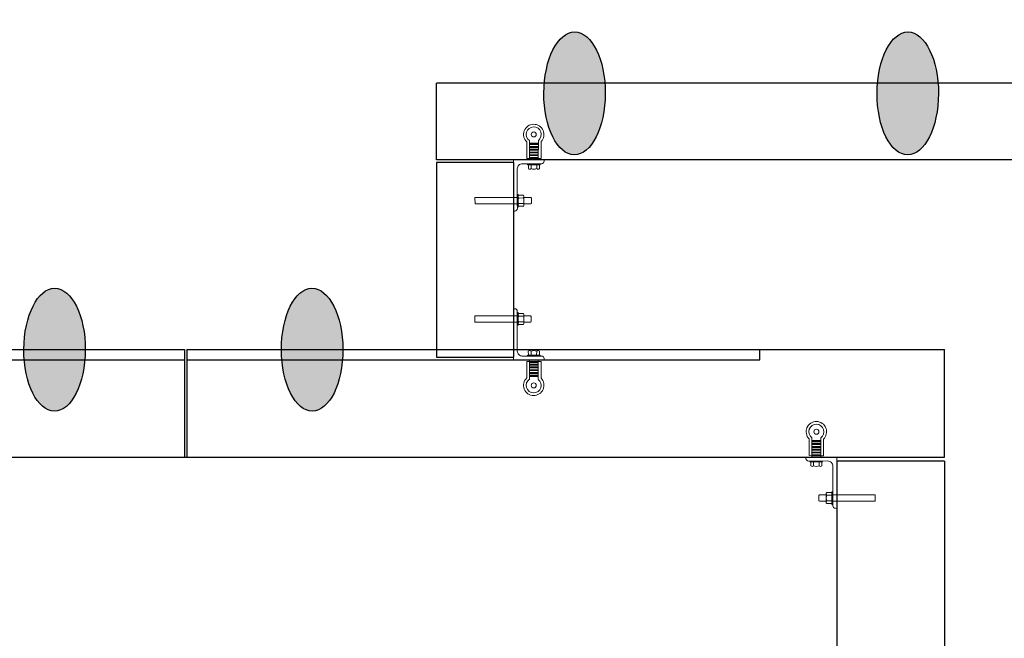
# Model space of a CAD drawing. Header units: feet. Extents: x 0 to 152508, y 0 to 59434.
# Tile 53 of 114: x 152364 to 152372, y 59286 to 59291. Entities that reach past the tile are written whole.
import ezdxf
from ezdxf import colors
from ezdxf.entities.mleader import LeaderData, LeaderLine
from ezdxf.math import Vec2, Vec3

# ---------------------------------------------------------------- set-up
doc = ezdxf.new("R2010")
doc.units = ezdxf.units.FT
doc.header["$LTSCALE"] = 0.1
doc.header["$MEASUREMENT"] = 0
for name, color, linetype, lineweight in [('Bridge plan$0$BR_P_Rail_Object', 251, 'Continuous', 30), ('Bridge plan$0$SC_Scratch10', 252, 'Continuous', 0), ('Bridge plan$0$VG_P_Cells', 252, 'Continuous', 13)]:
    doc.layers.add(name, color=color, linetype=linetype, lineweight=lineweight)
doc.layers.add('Trellis Base$0$L-ANNO-NOTE', color=30, linetype='Continuous')
doc.styles.add('Trellis Base$0$ARIAL', font='arial.ttf', dxfattribs={"width": 0.9})

# ---------------------------------------------------------------- blocks, each defined once
blk = doc.blocks.new('Bridge plan$0$INSIDE CORNER ATTACHMENT')
at = {"flags": 128}
for points in [[(1.28, 9.02), (1.48, 10.47)], [(-6.57, 10.13), (2.08, 8.9), (1.9, 7.59), (-6.76, 8.82), (-6.57, 10.13)], [(2.18, 9.57), (2.38, 9.55), (2.01, 6.95), (1.81, 6.98)], [(2.18, 9.57), (2.38, 9.55), (2.01, 6.95), (1.81, 6.98)], [(3.23, 7.34), (3.43, 8.78)], [(3.43, 8.71), (4.82, 8.52), (4.94, 8.39), (4.79, 7.32), (4.64, 7.2), (3.24, 7.4)], [(1.09, 7.71), (0, 0), (6.31, -0.89), (6.35, -0.64)], [(3.01, 0.37), (3.04, 0.57), (5.64, 0.2), (5.61, 0)], [(3.25, -0.77), (2.69, -0.69), (2.21, -4.07)], [(3.29, -0.47), (2.74, -4.4)], [(3.09, -1.92), (4.9, -2.17)], [(3.14, -1.53), (4.96, -1.78)], [(3.17, -1.36), (4.98, -1.62)], [(3.22, -0.97), (5.04, -1.23)], [(3.25, -0.77), (5.07, -1.03)], [(5.11, -0.72), (4.55, -4.7)], [(5.07, -1.03), (5.62, -1.11), (5.14, -4.54)], [(2.81, -3.87), (4.63, -4.13)], [(2.82, -3.79), (4.64, -4.04)], [(2.85, -3.62), (4.66, -3.88)], [(2.9, -3.23), (4.72, -3.49)], [(2.93, -3.03), (4.75, -3.29)], [(2.99, -2.64), (4.8, -2.9)], [(3.01, -2.48), (4.82, -2.73)], [(3.07, -2.09), (4.88, -2.34)]]:
    blk.add_lwpolyline(points, dxfattribs=at)
for points in [[(2.08, 8.9), (2.22, 9.82, 0.421903), (1.75, 10.43), (1.48, 10.47)], [(3.25, 9.23), (2.44, 9.34, 0.39919), (2.36, 8.78), (3.17, 8.67)], [(2.59, 9.32), (3.4, 9.21, -0.39919), (3.33, 8.65), (2.52, 8.76)], [(2.59, 9.32), (3.4, 9.21, -0.39919), (3.33, 8.65), (2.52, 8.76)], [(1.9, 7.59), (1.07, 1.7, 0.414214), (1.95, 0.52), (5.88, -0.03, -0.385788), (6.35, -0.64)], [(3.01, 7.52), (2.2, 7.64, 0.39919), (2.12, 7.08), (2.93, 6.97)], [(2.35, 7.62), (3.16, 7.5, -0.39919), (3.08, 6.94), (2.27, 7.06)], [(2.35, 7.62), (3.16, 7.5, -0.39919), (3.08, 6.94), (2.27, 7.06)], [(3.21, 0.54), (3.32, 1.35, -0.39919), (3.88, 1.27), (3.77, 0.46)], [(4.91, 0.3), (5.03, 1.11, -0.39919), (5.59, 1.03), (5.47, 0.22)]]:
    blk.add_lwpolyline(points, format="xyb", dxfattribs=at)
blk.add_circle((3.44, -5.8), 0.522)
for centre, radius, start, end in [((3.69, 8.01), 1.54, 149.8986, 194.0014), ((1.44, 8.33), 1.91, 334.3436, 9.5565), ((4.25, -0.22), 1.54, 59.8986, 104.0014), ((3.44, -5.8), 2.11, 125.329, 36.4259), ((3.44, -5.8), 1.56, 116.6428, 44.6933)]:
    blk.add_arc(centre, radius, start, end)
blk = doc.blocks.new('Bridge plan')
at = {"layer": 'Bridge plan$0$BR_P_Rail_Object', "lineweight": -3}
h = blk.add_hatch(color=256, dxfattribs=at)
edge = h.paths.add_edge_path()
edge.add_ellipse((1828107.7143, 711491.6027), major_axis=(0.0018, 0.5), ratio=0.5, start_angle=0, end_angle=360)
h = blk.add_hatch(color=256, dxfattribs=at)
edge = h.paths.add_edge_path()
edge.add_ellipse((1828110.4251, 711491.6027), major_axis=(0.0018, 0.5), ratio=0.5, start_angle=0, end_angle=360)
h = blk.add_hatch(color=256, dxfattribs=at)
edge = h.paths.add_edge_path()
edge.add_ellipse((1828103.484, 711489.5173), major_axis=(0.0018, 0.5), ratio=0.5, start_angle=0, end_angle=360)
h = blk.add_hatch(color=256, dxfattribs=at)
edge = h.paths.add_edge_path()
edge.add_ellipse((1828105.5793, 711489.5173), major_axis=(-0.0017, 0.5), ratio=0.5, start_angle=0, end_angle=360)
for centre, major_axis in [((1828107.7143, 711491.6027), (0.0018, 0.5)), ((1828110.4251, 711491.6027), (0.0018, 0.5)), ((1828103.484, 711489.5173), (0.0018, 0.5)), ((1828105.5793, 711489.5173), (-0.0017, 0.5))]:
    blk.add_ellipse(centre, major_axis=major_axis, ratio=0.5, dxfattribs=at)
at = {"layer": 'Bridge plan$0$SC_Scratch10', "lineweight": -3}
for p, q in [((1828109.2226, 711489.4342), (1828109.2226, 711489.5176)), ((1828104.5612, 711489.4342), (1828109.2226, 711489.4342))]:
    blk.add_line(p, q, dxfattribs=at)
at = {"layer": 'Bridge plan$0$SC_Scratch10', "lineweight": -3, "flags": 128}
blk.add_lwpolyline([(1828099.4483, 711489.4342), (1828104.5403, 711489.4342)], dxfattribs=at)
at = {"layer": 'Bridge plan$0$VG_P_Cells', "lineweight": -3}
for p, q in [((1828120.6631, 711491.6864), (1828106.5913, 711491.6864)), ((1828106.5913, 711491.0614), (1828106.5913, 711491.6864)), ((1828120.6631, 711491.0614), (1828106.5913, 711491.0614)), ((1828106.5913, 711491.0406), (1828106.5913, 711489.4551)), ((1828107.2163, 711491.0404), (1828106.5913, 711491.0404)), ((1828107.2163, 711491.0404), (1828107.2163, 711489.4551)), ((1828099.4483, 711489.5176), (1828104.5403, 711489.5176)), ((1828104.5403, 711489.5176), (1828104.5403, 711488.6426)), ((1828104.5612, 711489.5176), (1828110.7226, 711489.5176)), ((1828104.5612, 711489.5176), (1828104.5612, 711488.6426)), ((1828110.7226, 711488.6426), (1828110.7226, 711489.5176)), ((1828106.5913, 711489.4551), (1828107.2163, 711489.4551)), ((1828077.9371, 711488.6425), (1828110.7226, 711488.6426)), ((1828110.7226, 711488.611), (1828109.8476, 711488.6114)), ((1828109.8476, 711488.6114), (1828109.8476, 711482.1738)), ((1828110.7226, 711488.6114), (1828110.7226, 711482.1738))]:
    blk.add_line(p, q, dxfattribs=at)
at = {"layer": 'Bridge plan$0$SC_Scratch10', "lineweight": -3}
for p, xscale, yscale, zscale, rotation in [((1828107.2163, 711491.0614), 0.03936999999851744, -0.03936999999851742, 0.03936999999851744, 351.9495548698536), ((1828109.8476, 711488.6426), 0.03936999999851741, 0.03936999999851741, 0.03936999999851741, 188.0499833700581)]:
    blk.add_blockref('Bridge plan$0$INSIDE CORNER ATTACHMENT', p, dxfattribs=dict(at, xscale=xscale, yscale=yscale, zscale=zscale, rotation=rotation))
at = {"layer": 'Bridge plan$0$SC_Scratch10', "lineweight": -3, "extrusion": (0, 0, -1), "xscale": 0.03936999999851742, "yscale": -0.03936999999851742, "zscale": 0.03936999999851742, "rotation": 171.950999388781}
blk.add_blockref('Bridge plan$0$INSIDE CORNER ATTACHMENT', (-1828107.2162, 711489.4342), dxfattribs=at)
blk = doc.blocks.new('Trellis Base')
blk.add_blockref('Bridge plan', (-1675739.0633, -652201.2631))
at = {"layer": 'Trellis Base$0$L-ANNO-NOTE'}
ml = blk.add_multileader_mtext('Standard', dxfattribs=at)
ml.set_content('W. LIVINGSTON AVENUE', color=11, style='Trellis Base$0$ARIAL')
ml.set_leader_properties()
ml.build(insert=Vec2(0, 0))
ml.multileader.update_dxf_attribs({"has_dogleg": 0, "dogleg_length": 0.36, "arrow_head_size": 1.25, "scale": 10})
ctx = ml.context
ctx.base_point, ctx.scale, ctx.char_height, ctx.arrow_head_size, ctx.landing_gap_size, ctx.plane_origin, ctx.plane_x_axis, ctx.plane_y_axis = Vec3(152493.4333, 59387.8699), 10, 1.25, 1.25, 0.5, Vec3(152496.4817, 59382.3139), Vec3(0.234739, 0.972058), Vec3(-0.972058, 0.234739)
notes = []
notes.append((ctx, [(0, (0, 0, 0), (0, 0), (1, 0), 1, [])]))
ctx.mtext.insert, ctx.mtext.text_direction, ctx.mtext.rotation, ctx.mtext.flow_direction = Vec3(152492.9328, 59388.5051), Vec3(0.234739, 0.972058), 1.333846, 5
ml = blk.add_multileader_mtext('Standard', dxfattribs=at)
ml.set_content('S. FRONT STREET', color=11, style='Trellis Base$0$ARIAL')
ml.set_leader_properties()
ml.build(insert=Vec2(0, 0))
ml.multileader.update_dxf_attribs({"has_dogleg": 0, "dogleg_length": 0.36, "arrow_head_size": 1.25, "scale": 10})
ctx = ml.context
ctx.base_point, ctx.scale, ctx.char_height, ctx.arrow_head_size, ctx.landing_gap_size, ctx.plane_origin = Vec3(152391.6985, 59316.6024), 10, 1.25, 1.25, 0.5, Vec3(152387.0132, 59312.335)
notes.append((ctx, [(0, (0, 0, 0), (0, 0), (1, 0), 1, [])]))
ctx.mtext.insert, ctx.mtext.flow_direction = Vec3(152392.1985, 59317.2381), 5
for ctx, leaders in notes:
    for number, flags, end, landing, length, lines in leaders:
        leader = LeaderData()
        leader.index, (leader.has_last_leader_line, leader.has_dogleg_vector, leader.attachment_direction) = number, flags
        leader.last_leader_point, leader.dogleg_vector, leader.dogleg_length = Vec3(end), Vec3(landing), length
        for number, points, colour, breaks in lines:
            line = LeaderLine()
            line.index, line.vertices, line.color, line.breaks = number, Vec3.list(points), colors.encode_raw_color(colour), breaks
            leader.lines.append(line)
        ctx.leaders.append(leader)

msp = doc.modelspace()

# ---------------------------------------------------------------- block references
msp.add_blockref('Trellis Base', (0, 0))

doc.saveas('drawing.dxf')
